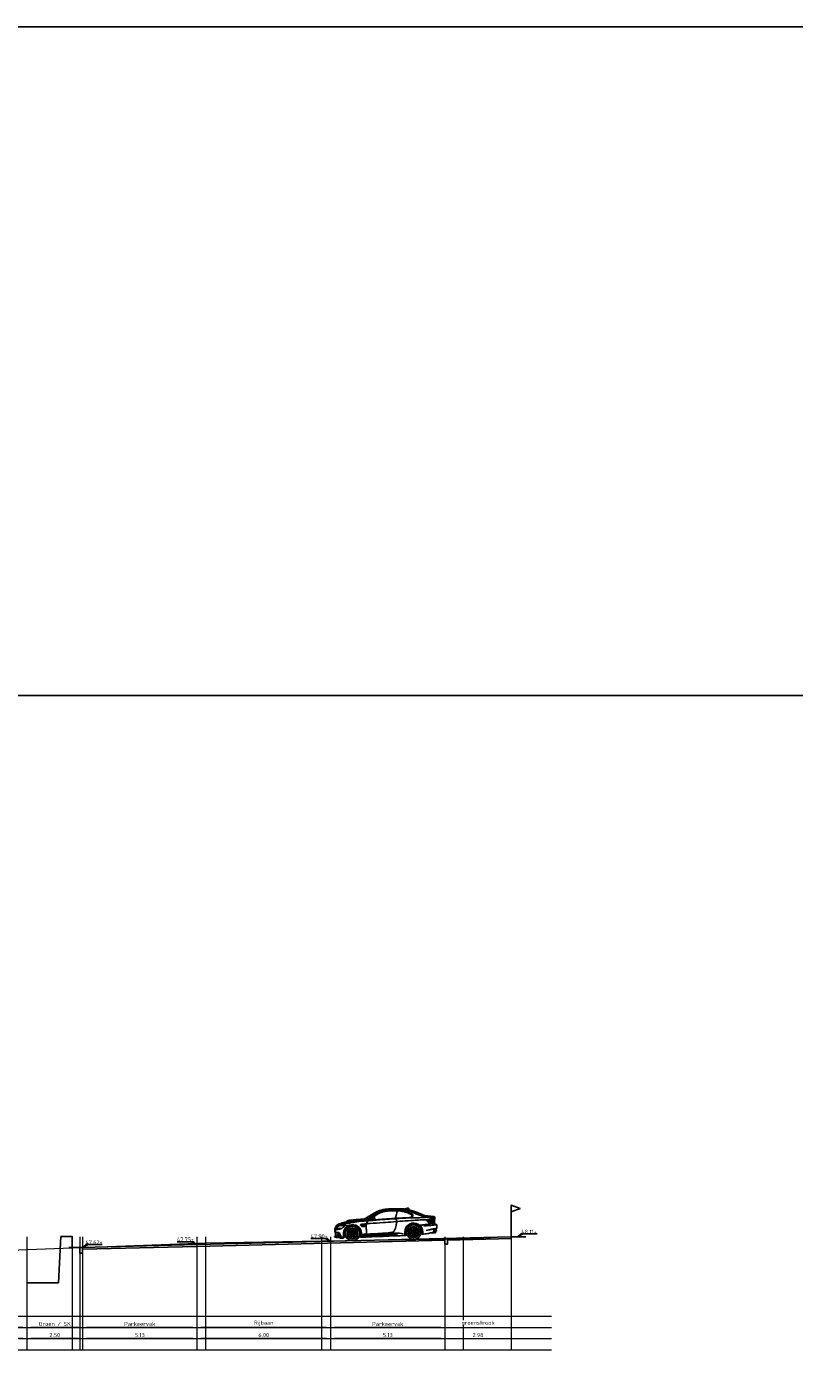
# Model space of a CAD drawing. Header units: metres. Extents: x 186340 to 190086, y 444329 to 445139.
# Tile 61 of 62: x 188601 to 188635, y 445079 to 445139. Entities that reach past the tile are written whole.
import ezdxf
from ezdxf.enums import TextEntityAlignment as Align

# ---------------------------------------------------------------- set-up
doc = ezdxf.new("R2010")
doc.units = ezdxf.units.M
doc.layers.get('0').update_dxf_attribs({"lineweight": 25})
doc.layers.get('Defpoints').update_dxf_attribs({"color": 5, "lineweight": 25})
for name, color, linetype, lineweight in [('B-WE-AL-HOOGTELABEL-SD', 253, 'Continuous', 25), ('B-WE-OG-TERREIN_ERF-SD', 253, 'Continuous', 25), ('N-WE-AL-HOOGTELABEL-SD', 7, 'Continuous', 25), ('N-WE-AM-CONSTRUCTIELIJN-G', 30, 'Continuous', 25), ('N-WE-VH-ONTWERPLIJN-GD', 7, 'Continuous', 25), ('X-XX-AL-MAATVOERING-M', 7, 'Continuous', 18)]:
    doc.layers.add(name, color=color, linetype=linetype, lineweight=lineweight)
doc.layers.add('B-WE-GR-MAAIVELD-GD', color=7, linetype='Continuous', lineweight=18, true_color=0x3f7f00)
doc.layers.add('X-XX-AL-HULPLIJN-G', color=7, linetype='Continuous', lineweight=18, true_color=0xff7f9f, plot=False)
doc.layers.add('X-XX-AL-TEKENBLADINDELING-S', color=7, linetype='Continuous', lineweight=25, plot=False)
doc.styles.add('NLCS-ISO', font='NLCS-ISO.ttf')
doc.styles.add('NLCS-ISO-M100-T18', font='NLCS-ISO.ttf', dxfattribs={"height": 0.18})
doc.dimstyles.new('NLCS-M100-T18-PIJL_L2_H1', dxfattribs={"dimscale": 0.1, "dimtxt": 0.18, "dimasz": 1.8, "dimexe": 2, "dimexo": 2, "dimgap": 0.7, "dimtad": 1, "dimzin": 0, "dimdsep": 46, "dimtxsty": 'NLCS-ISO-M100-T18', "dimcen": 0, "dimdle": 2, "dimclrd": 256, "dimclre": 256, "dimclrt": 256, "dimadec": 1, "dimazin": 0, "dimtfac": 1, "dimtofl": 0, "dimtmove": 0, "dimatfit": 3, "dimfxl": 2, "dimfxlon": 1, "dimtfill": 1, "dimtfillclr": 256, "dimtolj": 1, "dimtzin": 0, "dimlwd": -1, "dimlwe": -1, "dimarcsym": 0})

# ---------------------------------------------------------------- blocks, each defined once
blk = doc.blocks.new('BLADINDELING_VAKKEN')
at = {"layer": 'X-XX-AL-TEKENBLADINDELING-S', "flags": 128}
blk.add_lwpolyline([(510, 0), (990, 0), (990, -560), (510, -560)], close=True, dxfattribs=at)
blk.add_lwpolyline([(510, -30), (990, -30)], dxfattribs=at)
blk = doc.blocks.new('#TEKENBLADINDELING')
at = {"layer": 'X-XX-AL-TEKENBLADINDELING-S'}
blk.add_blockref('BLADINDELING_VAKKEN', (0, 0), dxfattribs=at)
blk = doc.blocks.new('*U24')
blk.add_lwpolyline([(-8.84, 1.31), (-1.4, 1.31), (0, 0), (-2.46, 1.31)])
blk.add_solid([(-1.4, 1.31), (-2.46, 1.31), (0, 0)])
at = {"style": 'NLCS-ISO'}
blk.add_attdef('HGT', text='', height=1.8, dxfattribs=at).set_placement((-5.12, 1.41), align=Align.CENTER)
blk = doc.blocks.new('*U25')
blk.add_lwpolyline([(8.84, 1.31), (1.4, 1.31), (0, 0), (2.46, 1.31)])
blk.add_solid([(1.4, 1.31), (2.46, 1.31), (0, 0)])
at = {"style": 'NLCS-ISO'}
blk.add_attdef('HGT', text='', height=1.8, dxfattribs=at).set_placement((5.12, 1.41), align=Align.CENTER)
blk = doc.blocks.new('*D126')
at = {"layer": 'Defpoints', "color": 0, "transparency": 16777216}
for p in [(188622.666, 445084.798), (188619.686, 445084.475), (188622.666, 445080.233)]:
    blk.add_point(p, dxfattribs=at)
at = {"layer": 'X-XX-AL-MAATVOERING-M', "transparency": 16777216}
for p, q in [((188619.686, 445080.433), (188619.686, 445080.033)), ((188622.666, 445080.433), (188622.666, 445080.033)), ((188619.866, 445080.233), (188622.486, 445080.233))]:
    blk.add_line(p, q, dxfattribs=at)
for points in [[(188619.866, 445080.263), (188619.866, 445080.203), (188619.686, 445080.233)], [(188622.486, 445080.263), (188622.486, 445080.203), (188622.666, 445080.233)]]:
    blk.add_solid(points, dxfattribs=at)
at = {"layer": 'X-XX-AL-MAATVOERING-M', "transparency": 16777216, "insert": (188621.176, 445080.393), "char_height": 0.18, "attachment_point": 5, "style": 'NLCS-ISO-M100-T18', "bg_fill": 3, "box_fill_scale": 1.1, "bg_fill_color": 256, "bg_fill_true_color": 13158600, "bg_fill_transparency": 0}
blk.add_mtext('\\A1;2.98', dxfattribs=at)
blk = doc.blocks.new('*D127')
at = {"layer": 'Defpoints', "color": 0, "transparency": 16777216}
for p in [(188614.556, 445084.598), (188619.686, 445084.598), (188614.556, 445080.233)]:
    blk.add_point(p, dxfattribs=at)
at = {"layer": 'X-XX-AL-MAATVOERING-M', "transparency": 16777216}
for p, q in [((188614.556, 445080.433), (188614.556, 445080.033)), ((188619.686, 445080.433), (188619.686, 445080.033)), ((188619.506, 445080.233), (188614.736, 445080.233))]:
    blk.add_line(p, q, dxfattribs=at)
for points in [[(188614.736, 445080.263), (188614.736, 445080.203), (188614.556, 445080.233)], [(188619.506, 445080.263), (188619.506, 445080.203), (188619.686, 445080.233)]]:
    blk.add_solid(points, dxfattribs=at)
at = {"layer": 'X-XX-AL-MAATVOERING-M', "transparency": 16777216, "insert": (188617.121, 445080.393), "char_height": 0.18, "attachment_point": 5, "style": 'NLCS-ISO-M100-T18', "bg_fill": 3, "box_fill_scale": 1.1, "bg_fill_color": 256, "bg_fill_true_color": 13158600, "bg_fill_transparency": 0}
blk.add_mtext('\\A1;5.13', dxfattribs=at)
blk = doc.blocks.new('*D128')
at = {"layer": 'Defpoints', "color": 0, "transparency": 16777216}
for p in [(188619.686, 445081.233), (188622.666, 445081.233), (188622.666, 445080.733)]:
    blk.add_point(p, dxfattribs=at)
at = {"layer": 'X-XX-AL-MAATVOERING-M', "transparency": 16777216}
for p, q in [((188619.686, 445080.933), (188619.686, 445080.533)), ((188622.666, 445080.933), (188622.666, 445080.533)), ((188619.866, 445080.733), (188622.486, 445080.733))]:
    blk.add_line(p, q, dxfattribs=at)
for points in [[(188619.866, 445080.763), (188619.866, 445080.703), (188619.686, 445080.733)], [(188622.486, 445080.763), (188622.486, 445080.703), (188622.666, 445080.733)]]:
    blk.add_solid(points, dxfattribs=at)
at = {"layer": 'X-XX-AL-MAATVOERING-M', "transparency": 16777216, "insert": (188621.176, 445080.92), "char_height": 0.18, "attachment_point": 5, "style": 'NLCS-ISO-M100-T18', "bg_fill": 3, "box_fill_scale": 1.1, "bg_fill_color": 256, "bg_fill_true_color": 13158600, "bg_fill_transparency": 0}
blk.add_mtext('\\A1;groenstrook', dxfattribs=at)
blk = doc.blocks.new('*D129')
at = {"layer": 'Defpoints', "color": 0, "transparency": 16777216}
for p in [(188614.556, 445081.233), (188619.686, 445081.233), (188614.556, 445080.733)]:
    blk.add_point(p, dxfattribs=at)
at = {"layer": 'X-XX-AL-MAATVOERING-M', "transparency": 16777216}
for p, q in [((188614.556, 445080.933), (188614.556, 445080.533)), ((188619.686, 445080.933), (188619.686, 445080.533)), ((188619.506, 445080.733), (188614.736, 445080.733))]:
    blk.add_line(p, q, dxfattribs=at)
for points in [[(188614.736, 445080.763), (188614.736, 445080.703), (188614.556, 445080.733)], [(188619.506, 445080.763), (188619.506, 445080.703), (188619.686, 445080.733)]]:
    blk.add_solid(points, dxfattribs=at)
at = {"layer": 'X-XX-AL-MAATVOERING-M', "transparency": 16777216, "insert": (188617.121, 445080.893), "char_height": 0.18, "attachment_point": 5, "style": 'NLCS-ISO-M100-T18', "bg_fill": 3, "box_fill_scale": 1.1, "bg_fill_color": 256, "bg_fill_true_color": 13158600, "bg_fill_transparency": 0}
blk.add_mtext('\\A1;Parkeervak', dxfattribs=at)
blk = doc.blocks.new('*D130')
at = {"layer": 'Defpoints', "color": 0, "transparency": 16777216}
for p in [(188608.556, 445081.233), (188614.556, 445081.233), (188608.556, 445080.733)]:
    blk.add_point(p, dxfattribs=at)
at = {"layer": 'X-XX-AL-MAATVOERING-M', "transparency": 16777216}
for p, q in [((188608.556, 445080.933), (188608.556, 445080.533)), ((188614.556, 445080.933), (188614.556, 445080.533)), ((188614.376, 445080.733), (188608.736, 445080.733))]:
    blk.add_line(p, q, dxfattribs=at)
for points in [[(188608.736, 445080.763), (188608.736, 445080.703), (188608.556, 445080.733)], [(188614.376, 445080.763), (188614.376, 445080.703), (188614.556, 445080.733)]]:
    blk.add_solid(points, dxfattribs=at)
at = {"layer": 'X-XX-AL-MAATVOERING-M', "transparency": 16777216, "insert": (188611.556, 445080.92), "char_height": 0.18, "attachment_point": 5, "style": 'NLCS-ISO-M100-T18', "bg_fill": 3, "box_fill_scale": 1.1, "bg_fill_color": 256, "bg_fill_true_color": 13158600, "bg_fill_transparency": 0}
blk.add_mtext('\\A1;Rijbaan', dxfattribs=at)
blk = doc.blocks.new('*D131')
at = {"layer": 'Defpoints', "color": 0, "transparency": 16777216}
for p in [(188603.426, 445081.233), (188608.556, 445081.233), (188603.426, 445080.733)]:
    blk.add_point(p, dxfattribs=at)
at = {"layer": 'X-XX-AL-MAATVOERING-M', "transparency": 16777216}
for p, q in [((188603.426, 445080.933), (188603.426, 445080.533)), ((188608.556, 445080.933), (188608.556, 445080.533)), ((188608.376, 445080.733), (188603.606, 445080.733))]:
    blk.add_line(p, q, dxfattribs=at)
for points in [[(188603.606, 445080.763), (188603.606, 445080.703), (188603.426, 445080.733)], [(188608.376, 445080.763), (188608.376, 445080.703), (188608.556, 445080.733)]]:
    blk.add_solid(points, dxfattribs=at)
at = {"layer": 'X-XX-AL-MAATVOERING-M', "transparency": 16777216, "insert": (188605.991, 445080.893), "char_height": 0.18, "attachment_point": 5, "style": 'NLCS-ISO-M100-T18', "bg_fill": 3, "box_fill_scale": 1.1, "bg_fill_color": 256, "bg_fill_true_color": 13158600, "bg_fill_transparency": 0}
blk.add_mtext('\\A1;Parkeervak', dxfattribs=at)
blk = doc.blocks.new('*D132')
at = {"layer": 'Defpoints', "color": 0, "transparency": 16777216}
for p in [(188600.926, 445081.233), (188603.426, 445081.233), (188600.926, 445080.733)]:
    blk.add_point(p, dxfattribs=at)
at = {"layer": 'X-XX-AL-MAATVOERING-M', "transparency": 16777216}
for p, q in [((188600.926, 445080.933), (188600.926, 445080.533)), ((188603.426, 445080.933), (188603.426, 445080.533)), ((188603.246, 445080.733), (188601.106, 445080.733))]:
    blk.add_line(p, q, dxfattribs=at)
for points in [[(188601.106, 445080.763), (188601.106, 445080.703), (188600.926, 445080.733)], [(188603.246, 445080.763), (188603.246, 445080.703), (188603.426, 445080.733)]]:
    blk.add_solid(points, dxfattribs=at)
at = {"layer": 'X-XX-AL-MAATVOERING-M', "transparency": 16777216, "insert": (188602.176, 445080.893), "char_height": 0.18, "attachment_point": 5, "style": 'NLCS-ISO-M100-T18', "bg_fill": 3, "box_fill_scale": 1.1, "bg_fill_color": 256, "bg_fill_true_color": 13158600, "bg_fill_transparency": 0}
blk.add_mtext('\\A1;Groen / SK', dxfattribs=at)
blk = doc.blocks.new('*D133')
at = {"layer": 'Defpoints', "color": 0, "transparency": 16777216}
for p in [(188598.926, 445081.233), (188600.926, 445081.233), (188598.926, 445080.733)]:
    blk.add_point(p, dxfattribs=at)
at = {"layer": 'X-XX-AL-MAATVOERING-M', "transparency": 16777216}
for p, q in [((188598.926, 445080.933), (188598.926, 445080.533)), ((188600.926, 445080.933), (188600.926, 445080.533)), ((188600.746, 445080.733), (188599.106, 445080.733))]:
    blk.add_line(p, q, dxfattribs=at)
for points in [[(188599.106, 445080.763), (188599.106, 445080.703), (188598.926, 445080.733)], [(188600.746, 445080.763), (188600.746, 445080.703), (188600.926, 445080.733)]]:
    blk.add_solid(points, dxfattribs=at)
at = {"layer": 'X-XX-AL-MAATVOERING-M', "transparency": 16777216, "insert": (188599.926, 445080.92), "char_height": 0.18, "attachment_point": 5, "style": 'NLCS-ISO-M100-T18', "bg_fill": 3, "box_fill_scale": 1.1, "bg_fill_color": 256, "bg_fill_true_color": 13158600, "bg_fill_transparency": 0}
blk.add_mtext('\\A1;Voetpad', dxfattribs=at)
blk = doc.blocks.new('*D137')
at = {"layer": 'Defpoints', "color": 0, "transparency": 16777216}
for p in [(188608.556, 445080.733), (188614.556, 445080.733), (188608.556, 445080.233)]:
    blk.add_point(p, dxfattribs=at)
at = {"layer": 'X-XX-AL-MAATVOERING-M', "transparency": 16777216}
for p, q in [((188608.556, 445080.433), (188608.556, 445080.033)), ((188614.556, 445080.433), (188614.556, 445080.033)), ((188614.376, 445080.233), (188608.736, 445080.233))]:
    blk.add_line(p, q, dxfattribs=at)
for points in [[(188608.736, 445080.263), (188608.736, 445080.203), (188608.556, 445080.233)], [(188614.376, 445080.263), (188614.376, 445080.203), (188614.556, 445080.233)]]:
    blk.add_solid(points, dxfattribs=at)
at = {"layer": 'X-XX-AL-MAATVOERING-M', "transparency": 16777216, "insert": (188611.556, 445080.393), "char_height": 0.18, "attachment_point": 5, "style": 'NLCS-ISO-M100-T18', "bg_fill": 3, "box_fill_scale": 1.1, "bg_fill_color": 256, "bg_fill_true_color": 13158600, "bg_fill_transparency": 0}
blk.add_mtext('\\A1;6.00', dxfattribs=at)
blk = doc.blocks.new('*D138')
at = {"layer": 'Defpoints', "color": 0, "transparency": 16777216}
for p in [(188603.426, 445080.733), (188608.556, 445080.733), (188603.426, 445080.233)]:
    blk.add_point(p, dxfattribs=at)
at = {"layer": 'X-XX-AL-MAATVOERING-M', "transparency": 16777216}
for p, q in [((188603.426, 445080.433), (188603.426, 445080.033)), ((188608.556, 445080.433), (188608.556, 445080.033)), ((188608.376, 445080.233), (188603.606, 445080.233))]:
    blk.add_line(p, q, dxfattribs=at)
for points in [[(188603.606, 445080.263), (188603.606, 445080.203), (188603.426, 445080.233)], [(188608.376, 445080.263), (188608.376, 445080.203), (188608.556, 445080.233)]]:
    blk.add_solid(points, dxfattribs=at)
at = {"layer": 'X-XX-AL-MAATVOERING-M', "transparency": 16777216, "insert": (188605.991, 445080.393), "char_height": 0.18, "attachment_point": 5, "style": 'NLCS-ISO-M100-T18', "bg_fill": 3, "box_fill_scale": 1.1, "bg_fill_color": 256, "bg_fill_true_color": 13158600, "bg_fill_transparency": 0}
blk.add_mtext('\\A1;5.13', dxfattribs=at)
blk = doc.blocks.new('*D139')
at = {"layer": 'Defpoints', "color": 0, "transparency": 16777216}
for p in [(188600.926, 445080.733), (188603.426, 445080.733), (188600.926, 445080.233)]:
    blk.add_point(p, dxfattribs=at)
at = {"layer": 'X-XX-AL-MAATVOERING-M', "transparency": 16777216}
for p, q in [((188600.926, 445080.433), (188600.926, 445080.033)), ((188603.426, 445080.433), (188603.426, 445080.033)), ((188603.246, 445080.233), (188601.106, 445080.233))]:
    blk.add_line(p, q, dxfattribs=at)
for points in [[(188601.106, 445080.263), (188601.106, 445080.203), (188600.926, 445080.233)], [(188603.246, 445080.263), (188603.246, 445080.203), (188603.426, 445080.233)]]:
    blk.add_solid(points, dxfattribs=at)
at = {"layer": 'X-XX-AL-MAATVOERING-M', "transparency": 16777216, "insert": (188602.176, 445080.393), "char_height": 0.18, "attachment_point": 5, "style": 'NLCS-ISO-M100-T18', "bg_fill": 3, "box_fill_scale": 1.1, "bg_fill_color": 256, "bg_fill_true_color": 13158600, "bg_fill_transparency": 0}
blk.add_mtext('\\A1;2.50', dxfattribs=at)
blk = doc.blocks.new('*D140')
at = {"layer": 'Defpoints', "color": 0, "transparency": 16777216}
for p in [(188598.926, 445080.733), (188600.926, 445080.733), (188598.926, 445080.233)]:
    blk.add_point(p, dxfattribs=at)
at = {"layer": 'X-XX-AL-MAATVOERING-M', "transparency": 16777216}
for p, q in [((188598.926, 445080.433), (188598.926, 445080.033)), ((188600.926, 445080.433), (188600.926, 445080.033)), ((188600.746, 445080.233), (188599.106, 445080.233))]:
    blk.add_line(p, q, dxfattribs=at)
for points in [[(188599.106, 445080.263), (188599.106, 445080.203), (188598.926, 445080.233)], [(188600.746, 445080.263), (188600.746, 445080.203), (188600.926, 445080.233)]]:
    blk.add_solid(points, dxfattribs=at)
at = {"layer": 'X-XX-AL-MAATVOERING-M', "transparency": 16777216, "insert": (188599.926, 445080.393), "char_height": 0.18, "attachment_point": 5, "style": 'NLCS-ISO-M100-T18', "bg_fill": 3, "box_fill_scale": 1.1, "bg_fill_color": 256, "bg_fill_true_color": 13158600, "bg_fill_transparency": 0}
blk.add_mtext('\\A1;2.00', dxfattribs=at)
blk = doc.blocks.new('m3z')
for centre, radius in [((1154.843, 552.48), 0.324), ((1154.843, 552.48), 0.246), ((1154.843, 552.48), 0.246), ((1157.595, 552.475), 0.324), ((1157.595, 552.475), 0.246), ((1157.595, 552.475), 0.246), ((1154.79, 552.496), 0.0173), ((1154.809, 552.432), 0.0173), ((1154.843, 552.48), 0.0317), ((1154.844, 552.537), 0.0173), ((1154.877, 552.432), 0.0173), ((1154.899, 552.498), 0.0173), ((1157.542, 552.49), 0.0173), ((1157.561, 552.426), 0.0173), ((1157.595, 552.475), 0.0317), ((1157.596, 552.532), 0.0173), ((1157.629, 552.426), 0.0173), ((1157.651, 552.492), 0.0173)]:
    blk.add_circle(centre, radius)
for centre, start, end in [((1154.843, 552.48), 102.43059, 130.60254), ((1154.843, 552.48), 49.13373, 77.12091), ((1154.843, 552.48), 153.20849, 181.20756), ((1154.843, 552.48), 204.0709, 232.35472), ((1154.843, 552.48), 256.26637, 284.03673), ((1154.843, 552.48), 307.98894, 335.85919), ((1154.843, 552.48), 358.03342, 25.64813), ((1157.595, 552.475), 153.20849, 181.20756), ((1157.595, 552.475), 204.0709, 232.35472), ((1157.595, 552.475), 102.43059, 130.60254), ((1157.595, 552.475), 256.26637, 284.03673), ((1157.595, 552.475), 49.13373, 77.12091), ((1157.595, 552.475), 307.98894, 335.85919), ((1157.595, 552.475), 358.03342, 25.64813)]:
    blk.add_arc(centre, 0.203, start, end)
for centre, major_axis, ratio, start_param, end_param in [((1154.748, 552.682), (0.065, -0.135), 0.445184, 4.610814, 7.950354), ((1154.758, 552.652), (0.0464, -0.0904), 0.485742, 4.659022, 7.896529), ((1154.933, 552.655), (-0.0421, -0.0912), 0.480225, 4.690074, 7.837408), ((1157.5, 552.676), (0.065, -0.135), 0.445184, 4.610814, 7.950354), ((1154.624, 552.53), (-0.145, 0.032), 0.436646, 1.481905, 4.798497), ((1154.665, 552.341), (-0.115, -0.095), 0.458058, 1.485824, 4.774115), ((1154.654, 552.523), (0.0999, -0.0235), 0.477436, 4.694651, 7.879362), ((1154.688, 552.358), (-0.0843, -0.0617), 0.47358, 1.597299, 4.719067), ((1154.843, 552.255), (-0.003, -0.148), 0.456094, 1.500503, 4.798273), ((1154.844, 552.279), (-0.002, -0.109), 0.446899, 1.624965, 4.675852), ((1155.019, 552.341), (0.113, -0.09), 0.47284, 1.484313, 4.801551), ((1155.001, 552.357), (0.0808, -0.0659), 0.468002, 7.900045, 10.967805), ((1155.063, 552.529), (-0.14, -0.028), 0.459125, 4.635168, 7.950372), ((1155.041, 552.522), (-0.102, -0.023), 0.463134, 4.754696, 7.800397), ((1157.376, 552.524), (-0.145, 0.032), 0.436646, 1.481905, 4.798497), ((1157.418, 552.336), (-0.115, -0.095), 0.458058, 1.485824, 4.774115), ((1157.406, 552.518), (0.0999, -0.0235), 0.477436, 4.694651, 7.879362), ((1157.44, 552.353), (-0.0843, -0.0617), 0.47358, 1.597299, 4.719067), ((1157.51, 552.646), (0.0464, -0.0904), 0.485742, 4.659022, 7.896529), ((1157.595, 552.249), (-0.003, -0.148), 0.456094, 1.500503, 4.798273), ((1157.596, 552.273), (-0.002, -0.109), 0.446899, 1.624965, 4.675852), ((1157.685, 552.65), (-0.0421, -0.0912), 0.480225, 4.690074, 7.837408), ((1157.771, 552.336), (0.113, -0.09), 0.47284, 1.484313, 4.801551), ((1157.753, 552.351), (0.0808, -0.0659), 0.468002, 7.900045, 10.967805), ((1157.815, 552.524), (-0.14, -0.028), 0.459125, 4.635168, 7.950372), ((1157.793, 552.516), (-0.102, -0.023), 0.463134, 4.754696, 7.800397)]:
    blk.add_ellipse(centre, major_axis=major_axis, ratio=ratio, start_param=start_param, end_param=end_param)
at = {"extrusion": (0, 0, -1)}
for centre in [(1154.944, 552.681), (1157.696, 552.676)]:
    blk.add_ellipse(centre, major_axis=(-0.069, -0.13), ratio=0.460022, start_param=4.619437, end_param=7.924639, dxfattribs=at)
for points in [[(1154.057, 552.667), (1154.055, 552.692), (1154.063, 552.717), (1154.084, 552.774), (1154.12, 552.835), (1154.199, 552.899), (1154.326, 552.947), (1154.466, 552.988), (1154.568, 553.014), (1154.586, 553.023), (1154.608, 553.038), (1154.665, 553.065), (1154.745, 553.079), (1154.884, 553.093), (1155.07, 553.103), (1155.192, 553.11), (1155.263, 553.118), (1155.287, 553.122), (1155.331, 553.115), (1155.422, 553.106), (1155.487, 553.108), (1155.527, 553.121), (1155.588, 553.156), (1155.737, 553.241), (1155.879, 553.324), (1156.043, 553.411), (1156.161, 553.454), (1156.293, 553.484), (1156.442, 553.503), (1156.612, 553.512), (1156.728, 553.513), (1156.904, 553.506), (1157.133, 553.484), (1157.258, 553.465), (1157.413, 553.419), (1157.511, 553.38), (1157.712, 553.296), (1157.871, 553.224), (1158.044, 553.165), (1158.166, 553.143), (1158.3, 553.133), (1158.397, 553.124), (1158.447, 553.126), (1158.508, 553.133), (1158.535, 553.144)], [(1155.384, 553.108), (1155.467, 553.16), (1155.609, 553.245), (1155.705, 553.299), (1155.816, 553.356), (1155.921, 553.411), (1156.029, 553.459), (1156.149, 553.497), (1156.252, 553.516), (1156.462, 553.537), (1156.63, 553.544), (1156.862, 553.543), (1157.048, 553.532), (1157.21, 553.517), (1157.296, 553.503), (1157.509, 553.452), (1157.624, 553.412), (1157.886, 553.304), (1157.963, 553.27), (1158.091, 553.209), (1158.12, 553.191)], [(1155.481, 552.435), (1155.47, 552.628), (1155.465, 552.812), (1155.48, 552.898), (1155.515, 552.977), (1155.556, 553.039), (1155.619, 553.1), (1155.727, 553.176), (1155.85, 553.258), (1156.06, 553.372), (1156.219, 553.433), (1156.468, 553.467), (1156.672, 553.474), (1156.904, 553.463), (1157.131, 553.433), (1157.356, 553.367), (1157.486, 553.308), (1157.54, 553.279), (1157.571, 553.23), (1157.554, 553.178), (1157.511, 553.138), (1157.472, 553.122), (1157.368, 553.115)], [(1155.832, 553.066), (1155.988, 553.072), (1156.147, 553.082), (1156.303, 553.091), (1156.503, 553.097), (1156.762, 553.11), (1156.942, 553.118), (1157.065, 553.119), (1157.275, 553.126), (1157.417, 553.128), (1157.473, 553.138), (1157.513, 553.175), (1157.534, 553.21), (1157.53, 553.233), (1157.492, 553.27), (1157.386, 553.328), (1157.237, 553.382), (1157.082, 553.422), (1156.899, 553.45), (1156.804, 553.455), (1156.568, 553.454), (1156.404, 553.445), (1156.242, 553.421), (1156.117, 553.376), (1155.98, 553.313), (1155.819, 553.22), (1155.79, 553.202)], [(1156.009, 553.451), (1156.046, 553.437), (1156.057, 553.428), (1156.061, 553.419)], [(1156.043, 553.465), (1156.102, 553.435)], [(1156.058, 553.47), (1156.118, 553.44)], [(1156.888, 553.451), (1156.782, 553.111)], [(1157.224, 553.515), (1157.246, 553.532), (1157.307, 553.547), (1157.352, 553.549), (1157.385, 553.548), (1157.397, 553.54), (1157.404, 553.521), (1157.405, 553.503), (1157.406, 553.48)], [(1157.236, 553.525), (1157.316, 553.523), (1157.37, 553.513), (1157.405, 553.502)], [(1157.37, 553.435), (1157.451, 553.469)], [(1157.388, 553.429), (1157.461, 553.466)], [(1157.497, 553.456), (1157.472, 553.443), (1157.451, 553.426), (1157.454, 553.418), (1157.463, 553.413), (1157.477, 553.408), (1157.505, 553.397), (1157.555, 553.379), (1157.699, 553.318), (1157.83, 553.257), (1157.932, 553.215), (1157.97, 553.2), (1157.999, 553.194), (1158.021, 553.193), (1158.046, 553.193), (1158.089, 553.196), (1158.109, 553.198)], [(1154.058, 552.664), (1154.078, 552.675), (1154.093, 552.701), (1154.122, 552.761), (1154.15, 552.805), (1154.16, 552.831), (1154.157, 552.844), (1154.149, 552.848), (1154.136, 552.848), (1154.128, 552.844)], [(1154.084, 552.776), (1154.078, 552.723), (1154.083, 552.681)], [(1154.37, 552.728), (1154.307, 552.705), (1154.28, 552.699), (1154.218, 552.69), (1154.162, 552.685), (1154.127, 552.682), (1154.114, 552.682), (1154.107, 552.688), (1154.108, 552.697), (1154.117, 552.716), (1154.135, 552.751), (1154.16, 552.783), (1154.199, 552.818)], [(1154.15, 552.806), (1154.149, 552.825), (1154.144, 552.831), (1154.129, 552.832), (1154.111, 552.824)], [(1154.199, 552.818), (1154.158, 552.82)], [(1154.16, 552.832), (1154.214, 552.871), (1154.333, 552.918), (1154.453, 552.952), (1154.542, 552.972), (1154.687, 552.997), (1154.824, 553.021), (1154.94, 553.036), (1155.134, 553.059), (1155.285, 553.077), (1155.382, 553.089), (1155.486, 553.108)], [(1154.686, 552.808), (1154.656, 552.833), (1154.62, 552.841), (1154.489, 552.854), (1154.369, 552.857), (1154.275, 552.847), (1154.203, 552.822), (1154.186, 552.801), (1154.17, 552.768), (1154.166, 552.743), (1154.185, 552.729), (1154.235, 552.718), (1154.301, 552.718), (1154.347, 552.721), (1154.371, 552.728), (1154.419, 552.761), (1154.46, 552.796), (1154.492, 552.82), (1154.531, 552.85)], [(1154.346, 552.856), (1154.51, 552.914), (1154.642, 552.942), (1154.8, 552.971), (1154.975, 552.994), (1155.311, 553.027), (1155.513, 553.037), (1155.64, 553.042), (1155.924, 553.056), (1156.229, 553.075), (1156.591, 553.089), (1156.959, 553.105), (1157.359, 553.115), (1157.677, 553.111), (1158.057, 553.115), (1158.41, 553.124)], [(1155.205, 552.307), (1155.221, 552.43), (1155.179, 552.64), (1154.998, 552.815), (1154.794, 552.837), (1154.599, 552.758), (1154.513, 552.652), (1154.472, 552.506), (1154.465, 552.375), (1154.469, 552.334)], [(1154.577, 553.018), (1154.693, 553.029), (1154.815, 553.049), (1154.939, 553.064), (1155.095, 553.082), (1155.256, 553.117)], [(1154.802, 552.723), (1154.804, 552.698), (1154.8, 552.678)], [(1154.868, 553.056), (1154.902, 553.053), (1154.957, 553.058), (1155.015, 553.064), (1155.046, 553.068), (1155.065, 553.073), (1155.075, 553.079)], [(1154.89, 552.722), (1154.886, 552.699), (1154.889, 552.675)], [(1155.645, 552.911), (1155.555, 552.906), (1155.48, 552.9), (1155.376, 552.892), (1155.289, 552.889), (1155.239, 552.883), (1155.214, 552.869), (1155.213, 552.86), (1155.222, 552.838), (1155.24, 552.816), (1155.264, 552.796), (1155.284, 552.791), (1155.335, 552.788), (1155.389, 552.789), (1155.443, 552.791)], [(1155.216, 552.847), (1155.316, 552.852), (1155.38, 552.853), (1155.434, 552.854), (1155.453, 552.854), (1155.462, 552.851), (1155.463, 552.844), (1155.461, 552.839), (1155.45, 552.836), (1155.39, 552.834), (1155.279, 552.831), (1155.228, 552.829)], [(1155.221, 552.429), (1155.257, 552.43), (1155.482, 552.435), (1155.673, 552.439), (1155.853, 552.443), (1156.11, 552.454), (1156.448, 552.468), (1156.615, 552.487), (1156.682, 552.505), (1156.717, 552.55), (1156.773, 552.678), (1156.811, 552.797), (1156.846, 552.933), (1156.853, 552.977), (1156.84, 553.023), (1156.791, 553.098)], [(1155.233, 552.882), (1155.252, 552.869), (1155.269, 552.85)], [(1155.28, 552.831), (1155.287, 552.816), (1155.285, 552.805), (1155.274, 552.793)], [(1155.415, 553.128), (1155.472, 553.12), (1155.51, 553.114)], [(1155.469, 553.036), (1155.494, 553.086), (1155.51, 553.114)], [(1155.565, 553.05), (1155.665, 553.054), (1155.761, 553.061)], [(1155.596, 553.051), (1155.634, 553.082), (1155.694, 553.131)], [(1155.645, 552.911), (1156.228, 552.939), (1156.691, 552.958), (1157.105, 552.978), (1157.594, 553.001), (1157.902, 553.008), (1158.244, 553.002), (1158.529, 553.001)], [(1155.858, 553.132), (1155.846, 553.178), (1155.817, 553.201), (1155.776, 553.198), (1155.731, 553.175), (1155.701, 553.144), (1155.692, 553.108), (1155.71, 553.086), (1155.761, 553.061), (1155.816, 553.059), (1155.843, 553.074), (1155.857, 553.104), (1155.858, 553.132)], [(1155.691, 553.121), (1155.735, 553.118), (1155.779, 553.125), (1155.825, 553.13)], [(1155.796, 553.203), (1155.821, 553.184), (1155.837, 553.15), (1155.835, 553.096), (1155.827, 553.074), (1155.811, 553.058)], [(1155.854, 553.24), (1155.837, 553.189)], [(1157.233, 552.327), (1157.227, 552.462), (1157.271, 552.654), (1157.352, 552.75), (1157.526, 552.835), (1157.726, 552.817), (1157.887, 552.699), (1157.958, 552.547), (1157.967, 552.361)], [(1157.554, 552.718), (1157.556, 552.692), (1157.552, 552.673)], [(1157.642, 552.717), (1157.638, 552.694), (1157.641, 552.67)], [(1157.813, 552.769), (1157.866, 552.771), (1158.053, 552.786), (1158.215, 552.8), (1158.312, 552.812), (1158.347, 552.821), (1158.364, 552.836), (1158.366, 552.863), (1158.366, 552.877)], [(1157.977, 553.184), (1158.061, 553.183), (1158.126, 553.191), (1158.149, 553.193), (1158.223, 553.183), (1158.318, 553.171), (1158.399, 553.158), (1158.469, 553.15), (1158.512, 553.144), (1158.535, 553.144)], [(1158.048, 552.735), (1158.295, 552.749), (1158.502, 552.765), (1158.634, 552.772)], [(1158.529, 553.001), (1158.523, 553.027), (1158.505, 553.042), (1158.454, 553.049), (1158.26, 553.024), (1158.211, 553.011), (1158.195, 553.003), (1158.194, 552.983), (1158.21, 552.956), (1158.243, 552.913), (1158.276, 552.887), (1158.313, 552.879), (1158.395, 552.877), (1158.446, 552.875), (1158.511, 552.878)], [(1158.21, 553.003), (1158.236, 552.963)], [(1158.236, 552.963), (1158.36, 552.963)], [(1158.243, 552.953), (1158.516, 552.958)], [(1158.254, 552.943), (1158.505, 552.943)], [(1158.264, 552.932), (1158.52, 552.934)], [(1158.541, 552.92), (1158.264, 552.914)], [(1158.264, 552.914), (1158.283, 552.898), (1158.315, 552.89), (1158.362, 552.887), (1158.412, 552.886), (1158.467, 552.889), (1158.51, 552.891)], [(1158.352, 553.001), (1158.36, 552.963)], [(1158.554, 553.112), (1158.486, 553.09), (1158.45, 553.071), (1158.41, 553.047), (1158.388, 553.031), (1158.372, 553.001), (1158.374, 552.976), (1158.379, 552.966)], [(1158.379, 552.966), (1158.5, 552.968)], [(1158.41, 553.124), (1158.442, 553.1), (1158.461, 553.078), (1158.469, 553.062), (1158.471, 553.049), (1158.487, 553.001), (1158.509, 552.913), (1158.511, 552.878), (1158.515, 552.844), (1158.534, 552.814), (1158.559, 552.794), (1158.595, 552.788), (1158.62, 552.781), (1158.635, 552.77), (1158.64, 552.746), (1158.637, 552.693), (1158.624, 552.609), (1158.617, 552.596), (1158.602, 552.59)], [(1158.417, 552.876), (1158.425, 552.832), (1158.441, 552.809), (1158.482, 552.789)], [(1158.557, 553.009), (1158.529, 553.001)], [(1158.529, 553.001), (1158.54, 552.896), (1158.542, 552.856), (1158.553, 552.832), (1158.559, 552.811), (1158.558, 552.794)], [(1158.535, 553.144), (1158.555, 553.11), (1158.557, 553.09), (1158.557, 553.009)], [(1154.083, 552.634), (1154.086, 552.467), (1154.082, 552.42), (1154.07, 552.389), (1154.044, 552.371), (1154.032, 552.363), (1154.035, 552.357), (1154.051, 552.346), (1154.124, 552.326), (1154.24, 552.318), (1154.248, 552.318)], [(1154.087, 552.507), (1154.068, 552.539), (1154.061, 552.569), (1154.06, 552.629), (1154.059, 552.661), (1154.057, 552.667)], [(1154.317, 552.355), (1154.301, 552.418), (1154.284, 552.457), (1154.26, 552.515), (1154.213, 552.543), (1154.157, 552.551), (1154.095, 552.551)], [(1154.095, 552.551), (1154.13, 552.536), (1154.194, 552.521)], [(1154.469, 552.334), (1154.322, 552.33), (1154.248, 552.331), (1154.225, 552.338), (1154.215, 552.365), (1154.205, 552.38), (1154.169, 552.397), (1154.128, 552.4), (1154.114, 552.406), (1154.114, 552.415), (1154.121, 552.421), (1154.142, 552.428), (1154.218, 552.446), (1154.284, 552.457)], [(1154.116, 552.403), (1154.195, 552.41), (1154.302, 552.415)], [(1154.235, 552.534), (1154.204, 552.528), (1154.197, 552.526), (1154.194, 552.515), (1154.196, 552.49), (1154.199, 552.442)], [(1154.249, 552.331), (1154.248, 552.318), (1154.262, 552.307), (1154.288, 552.305)], [(1154.274, 552.33), (1154.288, 552.306), (1154.292, 552.291), (1154.31, 552.286), (1154.351, 552.283), (1154.437, 552.283)], [(1154.437, 552.283), (1154.436, 552.333)], [(1154.467, 552.349), (1154.547, 552.35)], [(1154.641, 552.476), (1154.625, 552.471), (1154.597, 552.47)], [(1154.615, 552.388), (1154.639, 552.397), (1154.658, 552.398)], [(1154.663, 552.572), (1154.647, 552.584), (1154.626, 552.596)], [(1154.712, 552.634), (1154.701, 552.641), (1154.682, 552.667)], [(1154.699, 552.281), (1154.717, 552.304), (1154.72, 552.32)], [(1154.775, 552.243), (1154.784, 552.268), (1154.795, 552.284)], [(1154.91, 552.243), (1154.902, 552.272), (1154.893, 552.284)], [(1154.987, 552.28), (1154.973, 552.302), (1154.968, 552.321)], [(1155.01, 552.662), (1154.989, 552.64), (1154.976, 552.633)], [(1155.061, 552.596), (1155.037, 552.58), (1155.026, 552.568)], [(1155.071, 552.387), (1155.047, 552.395), (1155.028, 552.397)], [(1155.089, 552.468), (1155.061, 552.471), (1155.046, 552.473)], [(1155.131, 552.332), (1155.209, 552.331)], [(1155.205, 552.307), (1157.233, 552.327)], [(1155.281, 552.41), (1155.59, 552.419), (1155.815, 552.424), (1156.044, 552.433), (1156.282, 552.439), (1156.507, 552.444), (1156.669, 552.444), (1156.881, 552.441), (1157.031, 552.426), (1157.133, 552.398)], [(1155.309, 552.352), (1155.518, 552.352), (1155.66, 552.354), (1155.812, 552.359), (1156.026, 552.363), (1156.224, 552.367), (1156.473, 552.372), (1156.625, 552.381), (1156.76, 552.393), (1156.853, 552.408), (1156.888, 552.423)], [(1157.232, 552.337), (1157.301, 552.339)], [(1157.393, 552.471), (1157.377, 552.465), (1157.349, 552.464)], [(1157.367, 552.382), (1157.391, 552.392), (1157.411, 552.392)], [(1157.415, 552.566), (1157.399, 552.579), (1157.378, 552.59)], [(1157.464, 552.629), (1157.453, 552.635), (1157.434, 552.661)], [(1157.451, 552.275), (1157.469, 552.299), (1157.472, 552.314)], [(1157.527, 552.238), (1157.536, 552.263), (1157.547, 552.278)], [(1157.662, 552.238), (1157.654, 552.266), (1157.645, 552.278)], [(1157.739, 552.275), (1157.725, 552.297), (1157.72, 552.315)], [(1157.762, 552.656), (1157.741, 552.635), (1157.728, 552.628)], [(1157.813, 552.59), (1157.789, 552.574), (1157.778, 552.562)], [(1157.823, 552.381), (1157.799, 552.389), (1157.78, 552.392)], [(1157.842, 552.462), (1157.813, 552.465), (1157.798, 552.468)], [(1157.905, 552.38), (1157.968, 552.384)], [(1157.967, 552.361), (1158.218, 552.392), (1158.385, 552.419), (1158.436, 552.426), (1158.459, 552.431), (1158.483, 552.451), (1158.488, 552.478), (1158.491, 552.518)], [(1158.152, 552.523), (1158.272, 552.554), (1158.416, 552.582), (1158.49, 552.593), (1158.59, 552.604)], [(1158.603, 552.605), (1158.602, 552.59), (1158.599, 552.558), (1158.596, 552.533), (1158.596, 552.524), (1158.601, 552.519), (1158.612, 552.515), (1158.62, 552.511), (1158.623, 552.504), (1158.617, 552.498), (1158.606, 552.492), (1158.59, 552.483), (1158.586, 552.473), (1158.581, 552.454), (1158.571, 552.426), (1158.57, 552.421), (1158.565, 552.42), (1158.552, 552.419), (1158.529, 552.418), (1158.506, 552.419), (1158.475, 552.414), (1158.439, 552.407), (1158.431, 552.408), (1158.428, 552.414), (1158.427, 552.424)], [(1158.58, 552.592), (1158.528, 552.586), (1158.508, 552.577), (1158.501, 552.563), (1158.498, 552.545), (1158.498, 552.536), (1158.511, 552.526), (1158.532, 552.522), (1158.544, 552.52), (1158.57, 552.518)], [(1158.607, 552.492), (1158.582, 552.492), (1158.566, 552.485), (1158.56, 552.473), (1158.547, 552.448), (1158.534, 552.434), (1158.525, 552.426), (1158.509, 552.419)]]:
    blk.add_spline(points, degree=3)
for points, knots in [([(1155.257, 552.332), (1155.258, 552.414), (1155.265, 552.546), (1155.15, 552.773), (1155.035, 552.858), (1154.785, 552.888), (1154.653, 552.854), (1154.466, 552.683), (1154.435, 552.551), (1154.43, 552.398), (1154.432, 552.363), (1154.432, 552.363)], [0, 0, 0, 0, 0.0714177, 0.0714177, 0.1428354, 0.1428354, 0.2142531, 0.2142531, 0.2856708, 0.2856708, 0.305788, 0.305788, 0.305788, 0.305788]), ([(1157.186, 552.353), (1157.19, 552.433), (1157.182, 552.559), (1157.297, 552.775), (1157.406, 552.849), (1157.645, 552.891), (1157.773, 552.853), (1157.95, 552.696), (1157.997, 552.579), (1158.004, 552.432), (1158.004, 552.387), (1158.004, 552.387)], [0, 0, 0, 0, 0.068524, 0.068524, 0.137048, 0.137048, 0.205572, 0.205572, 0.2711235, 0.2711235, 0.2931492, 0.2931492, 0.2931492, 0.2931492])]:
    blk.add_open_spline(points, degree=3, knots=knots)

msp = doc.modelspace()

# ---------------------------------------------------------------- linework, layer by layer
at = {"layer": 'B-WE-GR-MAAIVELD-GD', "flags": 128}
for points in [[(188614.146, 445084.608), (188608.946, 445084.518)], [(188608.946, 445084.518), (188597.346, 445084.088)]]:
    msp.add_lwpolyline(points, dxfattribs=at)
at = {"layer": 'B-WE-OG-TERREIN_ERF-SD'}
msp.add_lwpolyline([(188622.666, 445084.798), (188622.666, 445086.225), (188623.066, 445086.075), (188622.666, 445085.925)], dxfattribs=at)
at = {"layer": 'N-WE-VH-ONTWERPLIJN-GD'}
for p, q in [((188602.456, 445084.819), (188602.347, 445082.732)), ((188622.666, 445084.798), (188623.316, 445084.798)), ((188603.306, 445084.319), (188602.956, 445084.319)), ((188608.556, 445084.45), (188603.426, 445084.324)), ((188608.558, 445084.37), (188603.426, 445084.244)), ((188603.426, 445084.324), (188603.426, 445084.314)), ((188600.926, 445082.732), (188602.347, 445082.732))]:
    msp.add_line(p, q, dxfattribs=at)
at = {"layer": 'N-WE-VH-ONTWERPLIJN-GD', "flags": 128}
for points in [[(188602.956, 445084.319), (188602.956, 445084.819), (188602.456, 445084.819)], [(188622.666, 445084.798), (188608.556, 445084.45)], [(188619.686, 445084.645), (188608.558, 445084.37)], [(188622.668, 445084.718), (188619.806, 445084.648)]]:
    msp.add_lwpolyline(points, dxfattribs=at)
msp.add_lwpolyline([(188603.306, 445084.064), (188603.426, 445084.064), (188603.426, 445084.314), (188603.306, 445084.314)], close=True, dxfattribs=at)
at = {"layer": 'X-XX-AL-HULPLIJN-G'}
for p, q in [((188600.926, 445084.798), (188600.926, 445079.733)), ((188602.956, 445084.798), (188602.956, 445079.733)), ((188603.306, 445084.798), (188603.306, 445079.733)), ((188603.426, 445084.798), (188603.426, 445079.733)), ((188608.556, 445084.798), (188608.556, 445079.733)), ((188608.946, 445084.798), (188608.946, 445079.733)), ((188614.146, 445084.798), (188614.146, 445079.733)), ((188614.556, 445084.798), (188614.556, 445079.733)), ((188619.686, 445084.798), (188619.686, 445079.733)), ((188620.506, 445084.798), (188620.506, 445079.733)), ((188622.666, 445084.798), (188622.666, 445079.733))]:
    msp.add_line(p, q, dxfattribs=at)
at = {"layer": 'X-XX-AL-MAATVOERING-M', "flags": 128}
msp.add_lwpolyline([(188603.306, 445084.314), (188602.806, 445084.314)], dxfattribs=at)

# ---------------------------------------------------------------- block references
at = {"rotation": 1.528532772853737}
msp.add_blockref('m3z', (187475.845, 444501.857), dxfattribs=at)
at = {"layer": 'B-WE-AL-HOOGTELABEL-SD', "xscale": 0.1, "yscale": 0.1, "zscale": 0.1}
msp.add_blockref('*U25', (188622.95, 445084.798), dxfattribs=at).add_auto_attribs({'HGT': '48.11+'})
at = {"layer": 'N-WE-AL-HOOGTELABEL-SD', "xscale": 0.1, "yscale": 0.1, "zscale": 0.1}
for name, p, values in [('*U25', (188603.426, 445084.324), {'HGT': '47.62+'}), ('*U24', (188608.556, 445084.45), {'HGT': '47.75+'}), ('*U24', (188614.556, 445084.598), {'HGT': '47.90+'})]:
    msp.add_blockref(name, p, dxfattribs=at).add_auto_attribs(values)
at = {"layer": 'N-WE-AM-CONSTRUCTIELIJN-G'}
msp.add_blockref('#TEKENBLADINDELING', (188005.361, 445139.088), dxfattribs=at)

# ---------------------------------------------------------------- next in the draw order: dimensions: what is measured, and where the dimension line sits
at = {"layer": 'X-XX-AL-MAATVOERING-M'}
dim = msp.add_linear_dim(base=(188622.666, 445080.233), p1=(188619.686, 445084.475), p2=(188622.666, 445084.798), dimstyle='NLCS-M100-T18-PIJL_L2_H1', dxfattribs=at)
dim.commit()
dim.dimension.update_dxf_attribs({"geometry": '*D126', "text_midpoint": (188621.176, 445080.393)})

# ---------------------------------------------------------------- next in the draw order: linework, layer by layer
at = {"layer": 'B-WE-GR-MAAIVELD-GD', "flags": 128}
msp.add_lwpolyline([(188622.666, 445084.798), (188620.506, 445084.688)], dxfattribs=at)
at = {"layer": 'N-WE-VH-ONTWERPLIJN-GD', "flags": 128}
msp.add_lwpolyline([(188619.686, 445084.475), (188619.806, 445084.475), (188619.806, 445084.725), (188619.686, 445084.725)], close=True, dxfattribs=at)

# ---------------------------------------------------------------- next in the draw order: dimensions: what is measured, and where the dimension line sits
at = {"layer": 'X-XX-AL-MAATVOERING-M'}
dim = msp.add_linear_dim(base=(188614.556, 445080.233), p1=(188619.686, 445084.598), p2=(188614.556, 445084.598), dimstyle='NLCS-M100-T18-PIJL_L2_H1', dxfattribs=at)
dim.commit()
dim.dimension.update_dxf_attribs({"geometry": '*D127', "text_midpoint": (188617.121, 445080.393)})

# ---------------------------------------------------------------- next in the draw order: linework, layer by layer
at = {"layer": 'B-WE-GR-MAAIVELD-GD', "flags": 128}
msp.add_lwpolyline([(188620.506, 445084.688), (188614.146, 445084.608)], dxfattribs=at)
at = {"layer": 'X-XX-AL-HULPLIJN-G'}
for p, q in [((188577.926, 445081.233), (188624.47, 445081.233)), ((188577.926, 445080.733), (188624.47, 445080.733)), ((188577.926, 445080.233), (188624.47, 445080.233)), ((188577.926, 445079.733), (188624.47, 445079.733))]:
    msp.add_line(p, q, dxfattribs=at)

# ---------------------------------------------------------------- next in the draw order: dimensions: what is measured, and where the dimension line sits
at = {"layer": 'X-XX-AL-MAATVOERING-M'}
dim = msp.add_linear_dim(base=(188622.666, 445080.733), p1=(188619.686, 445081.233), p2=(188622.666, 445081.233), text='groenstrook', dimstyle='NLCS-M100-T18-PIJL_L2_H1', dxfattribs=at)
dim.commit()
dim.dimension.update_dxf_attribs({"geometry": '*D128', "text_midpoint": (188621.176, 445080.92)})

# ---------------------------------------------------------------- next in the draw order: dimensions: what is measured, and where the dimension line sits
dim = msp.add_linear_dim(base=(188614.556, 445080.733), p1=(188619.686, 445081.233), p2=(188614.556, 445081.233), text='Parkeervak', dimstyle='NLCS-M100-T18-PIJL_L2_H1', dxfattribs=at)
dim.commit()
dim.dimension.update_dxf_attribs({"geometry": '*D129', "text_midpoint": (188617.121, 445080.893)})

# ---------------------------------------------------------------- next in the draw order: dimensions: what is measured, and where the dimension line sits
dim = msp.add_linear_dim(base=(188608.556, 445080.733), p1=(188614.556, 445081.233), p2=(188608.556, 445081.233), text='Rijbaan', dimstyle='NLCS-M100-T18-PIJL_L2_H1', dxfattribs=at)
dim.commit()
dim.dimension.update_dxf_attribs({"geometry": '*D130', "text_midpoint": (188611.556, 445080.92)})

# ---------------------------------------------------------------- next in the draw order: dimensions: what is measured, and where the dimension line sits
dim = msp.add_linear_dim(base=(188603.426, 445080.733), p1=(188608.556, 445081.233), p2=(188603.426, 445081.233), text='Parkeervak', dimstyle='NLCS-M100-T18-PIJL_L2_H1', dxfattribs=at)
dim.commit()
dim.dimension.update_dxf_attribs({"geometry": '*D131', "text_midpoint": (188605.991, 445080.893)})

# ---------------------------------------------------------------- next in the draw order: dimensions: what is measured, and where the dimension line sits
dim = msp.add_linear_dim(base=(188600.926, 445080.733), p1=(188603.426, 445081.233), p2=(188600.926, 445081.233), text='Groen / SK', dimstyle='NLCS-M100-T18-PIJL_L2_H1', override={"dimtmove": 1}, dxfattribs=at)
dim.commit()
dim.dimension.update_dxf_attribs({"geometry": '*D132', "text_midpoint": (188602.176, 445080.893)})
dim = msp.add_linear_dim(base=(188608.556, 445080.233), p1=(188614.556, 445080.733), p2=(188608.556, 445080.733), dimstyle='NLCS-M100-T18-PIJL_L2_H1', dxfattribs=at)
dim.commit()
dim.dimension.update_dxf_attribs({"geometry": '*D137', "text_midpoint": (188611.556, 445080.393)})

# ---------------------------------------------------------------- next in the draw order: dimensions: what is measured, and where the dimension line sits
dim = msp.add_linear_dim(base=(188598.926, 445080.733), p1=(188600.926, 445081.233), p2=(188598.926, 445081.233), text='Voetpad', dimstyle='NLCS-M100-T18-PIJL_L2_H1', dxfattribs=at)
dim.commit()
dim.dimension.update_dxf_attribs({"geometry": '*D133', "text_midpoint": (188599.926, 445080.92)})
dim = msp.add_linear_dim(base=(188603.426, 445080.233), p1=(188608.556, 445080.733), p2=(188603.426, 445080.733), dimstyle='NLCS-M100-T18-PIJL_L2_H1', dxfattribs=at)
dim.commit()
dim.dimension.update_dxf_attribs({"geometry": '*D138', "text_midpoint": (188605.991, 445080.393)})

# ---------------------------------------------------------------- next in the draw order: dimensions: what is measured, and where the dimension line sits
dim = msp.add_linear_dim(base=(188600.926, 445080.233), p1=(188603.426, 445080.733), p2=(188600.926, 445080.733), dimstyle='NLCS-M100-T18-PIJL_L2_H1', dxfattribs=at)
dim.commit()
dim.dimension.update_dxf_attribs({"geometry": '*D139', "text_midpoint": (188602.176, 445080.393)})

# ---------------------------------------------------------------- next in the draw order: dimensions: what is measured, and where the dimension line sits
dim = msp.add_linear_dim(base=(188598.926, 445080.233), p1=(188600.926, 445080.733), p2=(188598.926, 445080.733), dimstyle='NLCS-M100-T18-PIJL_L2_H1', dxfattribs=at)
dim.commit()
dim.dimension.update_dxf_attribs({"geometry": '*D140', "text_midpoint": (188599.926, 445080.393)})

doc.saveas('drawing.dxf')
